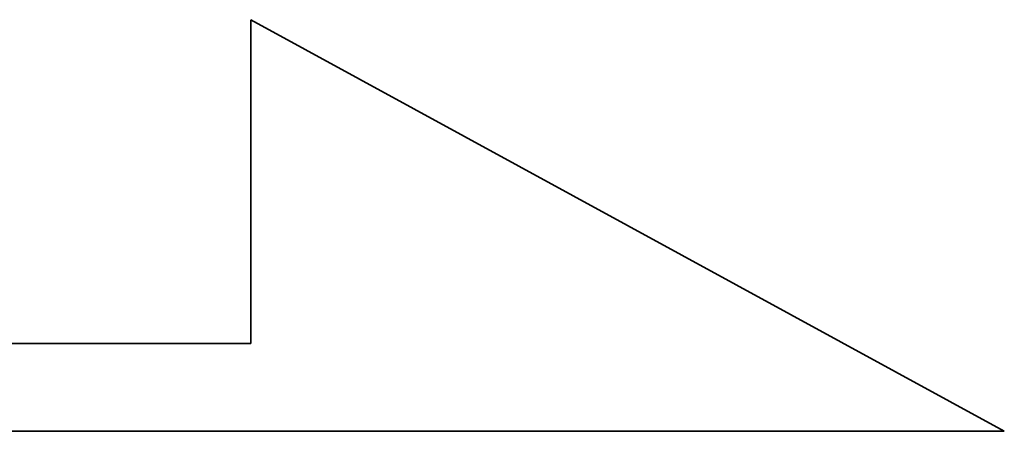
# Model space of a CAD drawing. Header units: millimetres. Extents: x -296 to -79, y 164 to 283.
# Tile 19 of 55: x -135.274 to -134.284, y 235.108 to 235.522. Entities that reach past the tile are written whole.
import ezdxf

# ---------------------------------------------------------------- set-up
doc = ezdxf.new("R2010")
doc.units = ezdxf.units.MM
doc.header["$LTSCALE"] = 0.1
doc.layers.add('DIM', color=4, linetype='CONTINUOUS')
doc.layers.add('layer 1', color=7, linetype='CONTINUOUS')

# ---------------------------------------------------------------- blocks, each defined once
blk = doc.blocks.new('TBI MOTION logo(完整正式版)')
at = {"layer": 'layer 1', "color": 22, "lineweight": 35}
blk.add_open_spline([(75.90875, -9.47875), (75.90875, -9.47875), (75.90875, -12.28625), (75.90875, -12.28625), (75.90875, -12.28625), (75.90875, -12.28625), (75.90875, -12.47875), (75.90875, -12.47875), (75.90875, -12.47875), (75.90875, -12.47875), (75.71625, -12.47875), (75.71625, -12.47875), (75.71625, -12.47875), (75.71625, -12.47875), (-88.32875, -12.47875), (-88.32875, -12.47875), (-88.32875, -12.47875), (-88.32875, -12.47875), (-88.32875, -13.29375), (-88.32875, -13.29375), (-88.32875, -13.29375), (-88.32875, -13.29375), (82.89125, -13.29375), (82.89125, -13.29375), (82.89125, -13.29375), (82.89125, -13.29375), (75.90875, -9.47875), (75.90875, -9.47875)], degree=3, knots=[0, 0, 0, 0, 0.1428571, 0.1428571, 0.1428571, 0.1428572, 0.2857143, 0.2857143, 0.2857143, 0.2857143, 0.4285714, 0.4285714, 0.4285714, 0.4285714, 0.5714286, 0.5714286, 0.5714286, 0.5714286, 0.7142857, 0.7142857, 0.7142857, 0.7142857, 0.8571429, 0.8571429, 0.8571429, 0.8571429, 1, 1, 1, 1], dxfattribs=at)

msp = doc.modelspace()

# ---------------------------------------------------------------- block references
at = {"layer": 'DIM', "color": 7, "xscale": 0.1084654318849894, "yscale": 0.1084654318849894, "zscale": 0.1084654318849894}
msp.add_blockref('TBI MOTION logo(完整正式版)', (-143.27483, 236.55032), dxfattribs=at)

doc.saveas('drawing.dxf')
